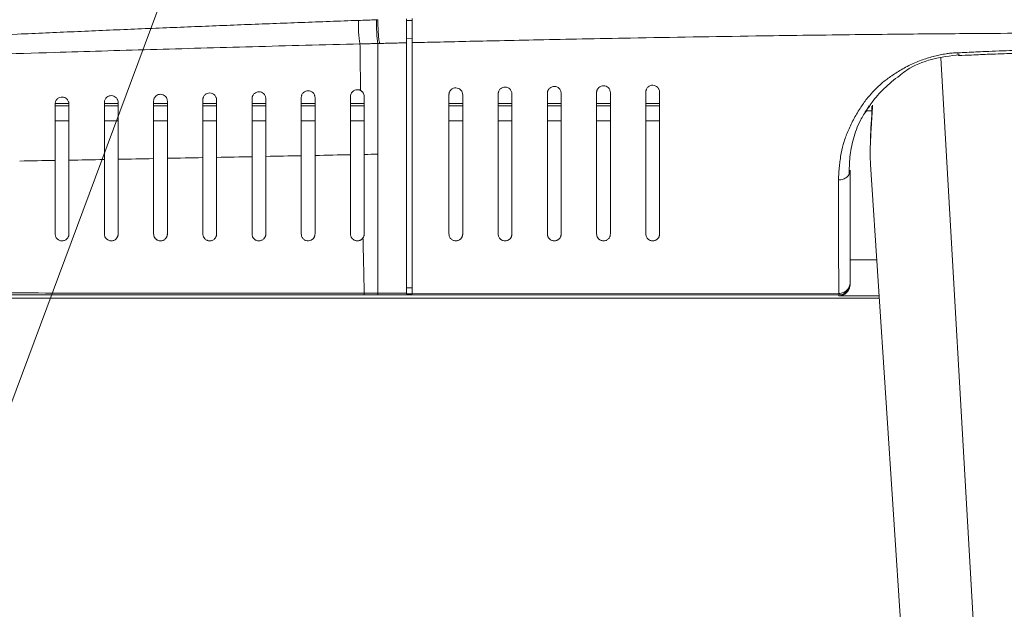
# Model space of a CAD drawing. Header units: millimetres. Extents: x 0 to 863, y 0 to 558.
# Tile 7 of 61: x 132 to 165, y 196 to 216. Entities that reach past the tile are written whole.
import ezdxf

# ---------------------------------------------------------------- set-up
doc = ezdxf.new("R2010")
doc.units = ezdxf.units.MM

msp = doc.modelspace()

# ---------------------------------------------------------------- linework, layer by layer
at = {"color": 7, "linetype": 'Continuous', "lineweight": 0}
msp.add_line((145.565, 239.143), (120.839, 172.9), dxfattribs=at)
at = {"color": 7, "linetype": 'Continuous', "lineweight": 15}
for p, q in [((144.369, 215.797), (144.317, 215.793)), ((145.523, 215.165), (145.33, 215.16)), ((144.369, 214.998), (144.421, 215)), ((133.523, 212.982), (133.984, 212.982)), ((133.523, 212.903), (133.984, 212.903)), ((135.177, 212.982), (135.638, 212.982)), ((135.177, 212.903), (135.638, 212.903)), ((136.83, 212.982), (137.292, 212.982)), ((136.83, 212.903), (137.292, 212.903)), ((138.484, 212.982), (138.946, 212.982)), ((138.484, 212.903), (138.946, 212.903)), ((140.138, 212.982), (140.6, 212.982)), ((140.138, 212.903), (140.6, 212.903)), ((141.792, 212.982), (142.253, 212.982)), ((141.792, 212.903), (142.253, 212.903)), ((143.446, 212.982), (143.907, 212.982)), ((143.446, 212.903), (143.907, 212.903)), ((146.753, 212.982), (147.215, 212.982)), ((146.753, 212.903), (147.215, 212.903)), ((148.407, 212.982), (148.869, 212.982)), ((148.407, 212.903), (148.869, 212.903)), ((150.061, 212.982), (150.523, 212.982)), ((150.061, 212.903), (150.523, 212.903)), ((151.715, 212.982), (152.177, 212.982)), ((151.715, 212.903), (152.177, 212.903)), ((153.369, 212.982), (153.83, 212.982)), ((153.369, 212.903), (153.83, 212.903)), ((160.772, 212.732), (160.963, 212.732)), ((160.802, 212.789), (160.874, 212.909)), ((133.523, 212.405), (133.984, 212.405)), ((135.177, 212.405), (135.638, 212.405)), ((136.83, 212.405), (137.292, 212.405)), ((138.484, 212.405), (138.946, 212.405)), ((140.138, 212.405), (140.6, 212.405)), ((141.792, 212.405), (142.253, 212.405)), ((143.446, 212.405), (143.907, 212.405)), ((146.753, 212.405), (147.215, 212.405)), ((148.407, 212.405), (148.869, 212.405)), ((150.061, 212.405), (150.523, 212.405)), ((151.715, 212.405), (152.177, 212.405)), ((153.369, 212.405), (153.83, 212.405)), ((160.916, 210.937), (162.037, 193.874)), ((160.234, 207.738), (161.126, 207.738)), ((161.211, 206.443), (64.651, 206.443)), ((104.494, 206.547), (143.908, 206.556)), ((144.369, 206.608), (143.908, 206.609)), ((143.908, 206.556), (144.369, 206.556)), ((145.33, 206.608), (144.369, 206.608)), ((144.369, 206.556), (159.85, 206.556)), ((159.85, 206.604), (145.523, 206.608)), ((159.85, 206.556), (159.85, 206.522)), ((159.85, 206.522), (161.206, 206.522))]:
    msp.add_line(p, q, dxfattribs=at)
at = {"color": 8, "linetype": 'Continuous', "lineweight": 15}
msp.add_line((164.465, 193.874), (163.286, 214.517), dxfattribs=at)
at = {"color": 7, "linetype": 'Continuous', "lineweight": 15}
for points, knots in [([(143.711, 215.773), (143.392, 215.762), (142.753, 215.739), (141.796, 215.703), (140.839, 215.667), (139.883, 215.631), (138.928, 215.593), (137.973, 215.555), (137.02, 215.516), (136.067, 215.477), (135.114, 215.436), (134.162, 215.395), (133.211, 215.354), (131.95, 215.298), (129.735, 215.198), (126.694, 215.054), (123.536, 214.898), (120.704, 214.754), (118.073, 214.616), (115.324, 214.468), (112.499, 214.315), (109.674, 214.161), (106.767, 214.004), (104.403, 213.877), (102.506, 213.773), (101.08, 213.701), (100.044, 213.658), (99.376, 213.634), (99.018, 213.623), (98.622, 213.611), (98.335, 213.604), (98.215, 213.601)], [0, 0, 0, 0, 0.020872, 0.041744, 0.062615, 0.083484, 0.104354, 0.125222, 0.146089, 0.166956, 0.187821, 0.208686, 0.22955, 0.250413, 0.291727, 0.375568, 0.451267, 0.500696, 0.56325, 0.625788, 0.683102, 0.750771, 0.813204, 0.875625, 0.906833, 0.937984, 0.969039, 0.974334, 0.981433, 0.992228, 1, 1, 1, 1]), ([(143.764, 214.983), (143.755, 215.031), (143.746, 215.086), (143.731, 215.211), (143.725, 215.279), (143.715, 215.422), (143.712, 215.495), (143.709, 215.639), (143.71, 215.709), (143.711, 215.773)], [0, 0, 0, 0, 0.25, 0.25, 0.5, 0.5, 0.75, 0.75, 1, 1, 1, 1]), ([(144.317, 215.793), (144.313, 215.657), (144.316, 215.507), (144.334, 215.228), (144.35, 215.098), (144.369, 214.998)], [0, 0, 0, 0, 0.5, 0.5, 1, 1, 1, 1]), ([(144.369, 215.797), (144.367, 215.73), (144.367, 215.658), (144.37, 215.51), (144.373, 215.435), (144.383, 215.291), (144.389, 215.223), (144.404, 215.1), (144.412, 215.046), (144.421, 215)], [0, 0, 0, 0, 0.25, 0.25, 0.5, 0.5, 0.75, 0.75, 1, 1, 1, 1]), ([(145.33, 215.021), (145.33, 215.034), (145.33, 215.059), (145.33, 215.1), (145.33, 215.142), (145.33, 215.185), (145.33, 215.228), (145.33, 215.271), (145.33, 215.313), (145.33, 215.355), (145.33, 215.418), (145.33, 215.505), (145.33, 215.615), (145.33, 215.724), (145.33, 215.793), (145.33, 215.827)], [0, 0, 0, 0, 0.061845, 0.122664, 0.182216, 0.240274, 0.296633, 0.351104, 0.403526, 0.453758, 0.501683, 0.628052, 0.754024, 0.878381, 1, 1, 1, 1]), ([(145.523, 215.026), (145.523, 215.039), (145.523, 215.065), (145.523, 215.108), (145.523, 215.152), (145.523, 215.199), (145.523, 215.247), (145.523, 215.298), (145.523, 215.35), (145.523, 215.422), (145.523, 215.513), (145.523, 215.622), (145.523, 215.731), (145.523, 215.8), (145.523, 215.835)], [0, 0, 0, 0, 0.064116, 0.127247, 0.189716, 0.251854, 0.314, 0.376491, 0.439658, 0.503824, 0.629582, 0.752441, 0.875031, 1, 1, 1, 1]), ([(145.523, 215.026), (145.795, 215.032), (146.393, 215.046), (147.371, 215.069), (148.511, 215.094), (149.814, 215.121), (151.279, 215.151), (153.712, 215.197), (156.708, 215.247), (159.648, 215.287), (161.929, 215.312), (164.389, 215.334), (167.598, 215.354), (170.677, 215.362), (173.14, 215.359), (175.078, 215.352), (177.54, 215.34), (180.28, 215.317), (183.263, 215.284), (185.719, 215.25), (187.895, 215.215), (189.733, 215.182), (191.569, 215.147), (193.402, 215.109), (195.234, 215.069), (196.453, 215.041), (197.062, 215.026)], [0, 0, 0, 0, 0.015959, 0.035062, 0.057309, 0.082701, 0.111237, 0.142917, 0.224751, 0.285827, 0.313949, 0.357245, 0.428632, 0.500001, 0.535685, 0.571371, 0.612282, 0.678464, 0.730313, 0.785621, 0.82135, 0.857081, 0.892811, 0.928541, 0.964271, 1, 1, 1, 1]), ([(98.215, 213.601), (98.307, 213.602), (98.491, 213.603), (98.768, 213.607), (99.046, 213.611), (99.327, 213.615), (99.609, 213.62), (99.894, 213.626), (100.18, 213.631), (100.468, 213.637), (100.757, 213.643), (101.173, 213.651), (101.775, 213.664), (102.632, 213.683), (103.463, 213.703), (104.338, 213.725), (105.142, 213.746), (106.422, 213.782), (108.165, 213.836), (110.404, 213.91), (113.858, 214.027), (117.55, 214.158), (121.699, 214.305), (125.359, 214.433), (129.355, 214.566), (132.652, 214.671), (135.097, 214.746), (136.739, 214.794), (138.427, 214.843), (140.163, 214.891), (141.947, 214.938), (143.153, 214.968), (143.764, 214.983)], [0, 0, 0, 0, 0.0059259, 0.0118988, 0.0179184, 0.0239843, 0.0300961, 0.0362535, 0.0424559, 0.0487029, 0.0549944, 0.0613302, 0.0757843, 0.0943349, 0.1173691, 0.1302914, 0.1517827, 0.1702462, 0.2146256, 0.2668031, 0.3182782, 0.4432973, 0.5115485, 0.5930884, 0.6854788, 0.775408, 0.8103569, 0.846299, 0.8832345, 0.9211631, 0.960085, 1, 1, 1, 1]), ([(143.764, 214.983), (143.806, 214.985), (143.907, 214.987), (144.066, 214.991), (144.226, 214.994), (144.327, 214.997), (144.369, 214.998)], [0, 0, 0, 0, 0.2079766, 0.4997208, 0.7911621, 1, 1, 1, 1]), ([(143.764, 214.983), (143.767, 214.766), (143.773, 214.237), (143.78, 213.719), (143.783, 213.42)], [0.0271876, 0.0271876, 0.0271876, 0.0271876, 0.0810129, 0.1589206, 0.1589206, 0.1589206, 0.1589206]), ([(144.369, 214.998), (144.369, 214.321), (144.369, 213.652), (144.369, 212.709), (144.369, 212.406), (144.369, 211.825), (144.369, 211.547), (144.369, 211.281)], [0, 0, 0, 0, 0.5, 0.5, 0.75, 0.75, 1, 1, 1, 1]), ([(144.421, 215), (144.484, 215.001), (144.636, 215.005), (144.876, 215.011), (145.116, 215.016), (145.267, 215.02), (145.33, 215.021)], [0, 0, 0, 0, 0.208504, 0.499607, 0.791749, 1, 1, 1, 1]), ([(145.33, 215.021), (145.33, 214.534), (145.33, 214.05), (145.331, 213.349), (145.331, 213.12), (145.331, 212.673), (145.331, 212.456), (145.331, 211.406), (145.331, 210.308), (145.331, 209.362), (145.331, 208.756), (145.331, 208.464), (145.331, 207.897), (145.331, 207.622), (145.33, 207.096), (145.33, 206.844), (145.33, 206.608)], [0, 0, 0, 0, 0.125, 0.125, 0.1875, 0.1875, 0.25, 0.25, 0.5, 0.625, 0.625, 0.75, 0.75, 0.875, 0.875, 1, 1, 1, 1]), ([(145.523, 206.608), (145.523, 206.64), (145.523, 206.705), (145.523, 206.807), (145.523, 206.912), (145.523, 207.021), (145.523, 207.133), (145.523, 207.249), (145.523, 207.468), (145.523, 207.81), (145.523, 208.31), (145.523, 208.856), (145.523, 209.517), (145.523, 210.166), (145.523, 210.806), (145.523, 211.319), (145.523, 211.85), (145.523, 212.409), (145.523, 213.007), (145.523, 213.535), (145.523, 213.977), (145.523, 214.332), (145.523, 214.684), (145.523, 214.918), (145.523, 215.026)], [0, 0, 0, 0, 0.019254, 0.038638, 0.058157, 0.07781, 0.097599, 0.117528, 0.137597, 0.20792, 0.281386, 0.362807, 0.439996, 0.546134, 0.602869, 0.658021, 0.711645, 0.765007, 0.819405, 0.876359, 0.906115, 0.936681, 0.970636, 1, 1, 1, 1]), ([(178.731, 214.684), (178.595, 214.691), (178.253, 214.708), (177.635, 214.736), (176.839, 214.766), (175.942, 214.793), (175.051, 214.814), (174.125, 214.83), (172.883, 214.844), (171.292, 214.85), (169.429, 214.843), (167.875, 214.822), (166.635, 214.793), (165.703, 214.765), (164.877, 214.733), (164.259, 214.705), (163.953, 214.689), (163.853, 214.684)], [0, 0, 0, 0, 0.027486, 0.069159, 0.125016, 0.18844, 0.249998, 0.304725, 0.374993, 0.500006, 0.625018, 0.750006, 0.812846, 0.874985, 0.938042, 0.979716, 1, 1, 1, 1]), ([(178.7, 214.59), (178.589, 214.596), (178.339, 214.608), (177.922, 214.627), (177.421, 214.647), (176.741, 214.672), (175.929, 214.695), (174.737, 214.723), (173.187, 214.747), (171.252, 214.756), (169.332, 214.746), (167.791, 214.722), (166.619, 214.695), (165.75, 214.669), (164.976, 214.64), (164.372, 214.615), (164.027, 214.597), (163.883, 214.59)], [0, 0, 0, 0, 0.02259, 0.050832, 0.084728, 0.124281, 0.188629, 0.249271, 0.365605, 0.501961, 0.640324, 0.753681, 0.813672, 0.87745, 0.929897, 0.970744, 1, 1, 1, 1]), ([(163.853, 214.684), (163.83, 214.684), (163.781, 214.684), (163.704, 214.68), (163.619, 214.673), (163.536, 214.663), (163.447, 214.65), (163.327, 214.63), (163.095, 214.581), (162.83, 214.509), (162.561, 214.415), (162.352, 214.329), (162.147, 214.228), (161.887, 214.084), (161.598, 213.899), (161.3, 213.672), (161.048, 213.433), (160.808, 213.165), (160.577, 212.844), (160.36, 212.476), (160.167, 212.091), (160.02, 211.7), (159.942, 211.365), (159.897, 211.092), (159.87, 210.869), (159.851, 210.646), (159.846, 210.493), (159.844, 210.416)], [0, 0, 0, 0, 0.007707, 0.016294, 0.025758, 0.036095, 0.044507, 0.056116, 0.077749, 0.126036, 0.152438, 0.180189, 0.209113, 0.238505, 0.295069, 0.344844, 0.39244, 0.444385, 0.505618, 0.578463, 0.655434, 0.729887, 0.808374, 0.856863, 0.898592, 0.948921, 1, 1, 1, 1]), ([(161.921, 213.944), (161.996, 214.002), (162.282, 214.221), (162.948, 214.503), (163.599, 214.583), (163.919, 214.622)], [0, 0, 0, 0, 0.1523, 0.583231, 1, 1, 1, 1]), ([(163.883, 214.591), (163.883, 214.59), (163.881, 214.589), (163.877, 214.592), (163.874, 214.599), (163.869, 214.613), (163.862, 214.638), (163.856, 214.669), (163.853, 214.684)], [0, 0, 0, 0, 0.085304, 0.244577, 0.368443, 0.495639, 0.743856, 1, 1, 1, 1]), ([(161.904, 213.92), (161.711, 213.788), (161.536, 213.642), (161.223, 213.337), (161.085, 213.177), (160.963, 213.014)], [0, 0, 0, 0, 0.5, 0.5, 1, 1, 1, 1]), ([(161.936, 213.955), (161.935, 213.952), (161.929, 213.938), (161.915, 213.928), (161.904, 213.92)], [0, 0, 0, 0, 0.243953, 1, 1, 1, 1]), ([(141.792, 213.182), (141.792, 213.192), (141.793, 213.212), (141.799, 213.238), (141.805, 213.258), (141.81, 213.272), (141.82, 213.293), (141.838, 213.322), (141.877, 213.364), (141.936, 213.401), (142.023, 213.418), (142.111, 213.401), (142.172, 213.361), (142.211, 213.318), (142.234, 213.278), (142.25, 213.232), (142.252, 213.2), (142.253, 213.182)], [0, 0, 0, 0, 0.05143, 0.093721, 0.126869, 0.150874, 0.165732, 0.240031, 0.303328, 0.418294, 0.514799, 0.609648, 0.714719, 0.775556, 0.844714, 0.913377, 1, 1, 1, 1]), ([(143.783, 213.42), (143.775, 213.425), (143.759, 213.432), (143.732, 213.441), (143.705, 213.446), (143.667, 213.448), (143.62, 213.442), (143.567, 213.421), (143.519, 213.388), (143.479, 213.341), (143.451, 213.283), (143.448, 213.238), (143.446, 213.216)], [0, 0, 0, 0, 0.051605, 0.101103, 0.149854, 0.19928, 0.299511, 0.406437, 0.531413, 0.666529, 0.831138, 1, 1, 1, 1]), ([(143.783, 213.42), (143.79, 213.417), (143.804, 213.409), (143.823, 213.395), (143.84, 213.379), (143.857, 213.361), (143.878, 213.331), (143.902, 213.282), (143.905, 213.24), (143.907, 213.216)], [0, 0, 0, 0, 0.077352, 0.159401, 0.246561, 0.339177, 0.437537, 0.680475, 1, 1, 1, 1]), ([(146.753, 213.277), (146.754, 213.286), (146.755, 213.305), (146.759, 213.329), (146.765, 213.349), (146.771, 213.364), (146.781, 213.387), (146.798, 213.416), (146.837, 213.458), (146.897, 213.496), (146.985, 213.513), (147.075, 213.495), (147.135, 213.455), (147.173, 213.412), (147.196, 213.373), (147.212, 213.327), (147.214, 213.295), (147.215, 213.277)], [0, 0, 0, 0, 0.047798, 0.088272, 0.12142, 0.147243, 0.16574, 0.23989, 0.303264, 0.417929, 0.513413, 0.607577, 0.71398, 0.774552, 0.844009, 0.91248, 1, 1, 1, 1]), ([(148.407, 213.303), (148.408, 213.313), (148.408, 213.33), (148.413, 213.355), (148.418, 213.375), (148.424, 213.39), (148.434, 213.413), (148.452, 213.442), (148.491, 213.484), (148.55, 213.522), (148.639, 213.539), (148.729, 213.521), (148.789, 213.481), (148.827, 213.438), (148.85, 213.399), (148.866, 213.353), (148.868, 213.321), (148.869, 213.303)], [0, 0, 0, 0, 0.047072, 0.087171, 0.120296, 0.146445, 0.165619, 0.239703, 0.303026, 0.417651, 0.512878, 0.606789, 0.713575, 0.774151, 0.843752, 0.912164, 1, 1, 1, 1]), ([(150.061, 213.327), (150.062, 213.336), (150.062, 213.354), (150.067, 213.378), (150.072, 213.398), (150.078, 213.414), (150.089, 213.437), (150.107, 213.467), (150.147, 213.509), (150.207, 213.547), (150.297, 213.563), (150.386, 213.543), (150.445, 213.503), (150.482, 213.46), (150.504, 213.422), (150.519, 213.376), (150.522, 213.344), (150.523, 213.327)], [0, 0, 0, 0, 0.047088, 0.08745, 0.121084, 0.147991, 0.168171, 0.243134, 0.306985, 0.421417, 0.516363, 0.60933, 0.71607, 0.775836, 0.84486, 0.912658, 1, 1, 1, 1]), ([(151.715, 213.348), (151.715, 213.357), (151.716, 213.375), (151.72, 213.399), (151.726, 213.419), (151.732, 213.435), (151.742, 213.458), (151.761, 213.488), (151.8, 213.53), (151.86, 213.568), (151.95, 213.584), (152.04, 213.564), (152.099, 213.524), (152.136, 213.481), (152.158, 213.442), (152.173, 213.397), (152.175, 213.365), (152.177, 213.348)], [0, 0, 0, 0, 0.046532, 0.086612, 0.120237, 0.147409, 0.168127, 0.243092, 0.306933, 0.421127, 0.515729, 0.608428, 0.715456, 0.775295, 0.844522, 0.912288, 1, 1, 1, 1]), ([(153.369, 213.366), (153.369, 213.375), (153.37, 213.393), (153.374, 213.417), (153.38, 213.436), (153.386, 213.452), (153.396, 213.476), (153.414, 213.506), (153.454, 213.548), (153.514, 213.586), (153.604, 213.602), (153.694, 213.582), (153.753, 213.542), (153.79, 213.499), (153.811, 213.461), (153.827, 213.415), (153.829, 213.384), (153.83, 213.366)], [0, 0, 0, 0, 0.046007, 0.085811, 0.11941, 0.146805, 0.167998, 0.242993, 0.306791, 0.420706, 0.515107, 0.607354, 0.714649, 0.77474, 0.844196, 0.911906, 1, 1, 1, 1]), ([(133.523, 212.97), (133.523, 212.975), (133.523, 212.993), (133.529, 213.028), (133.544, 213.071), (133.57, 213.113), (133.612, 213.156), (133.674, 213.192), (133.762, 213.205), (133.848, 213.186), (133.906, 213.146), (133.943, 213.104), (133.965, 213.065), (133.981, 213.019), (133.983, 212.987), (133.984, 212.97)], [0, 0, 0, 0, 0.025135, 0.085414, 0.16513, 0.242313, 0.307654, 0.426697, 0.527403, 0.622851, 0.726261, 0.785024, 0.850864, 0.917792, 1, 1, 1, 1]), ([(135.177, 213.017), (135.177, 213.026), (135.178, 213.044), (135.184, 213.079), (135.198, 213.119), (135.224, 213.16), (135.264, 213.202), (135.326, 213.239), (135.413, 213.253), (135.5, 213.235), (135.559, 213.195), (135.596, 213.152), (135.619, 213.113), (135.635, 213.067), (135.637, 213.035), (135.638, 213.017)], [0, 0, 0, 0, 0.042682, 0.085535, 0.164962, 0.241274, 0.305853, 0.42406, 0.523817, 0.6194, 0.723264, 0.782396, 0.849037, 0.916607, 1, 1, 1, 1]), ([(136.83, 213.062), (136.831, 213.067), (136.831, 213.082), (136.835, 213.117), (136.85, 213.16), (136.877, 213.204), (136.918, 213.247), (136.978, 213.284), (137.065, 213.298), (137.152, 213.28), (137.212, 213.241), (137.25, 213.198), (137.273, 213.159), (137.289, 213.112), (137.291, 213.08), (137.292, 213.062)], [0, 0, 0, 0, 0.023825, 0.069465, 0.165524, 0.241244, 0.305631, 0.422842, 0.521586, 0.616856, 0.720731, 0.780457, 0.847848, 0.915732, 1, 1, 1, 1]), ([(136.83, 211.133), (136.83, 211.18), (136.83, 211.274), (136.83, 211.418), (136.83, 211.565), (136.83, 211.716), (136.83, 211.87), (136.83, 212.055), (136.83, 212.274), (136.83, 212.524), (136.83, 212.788), (136.83, 212.967), (136.83, 213.062)], [0, 0, 0, 0, 0.079017, 0.158592, 0.23874, 0.319475, 0.400813, 0.482768, 0.607576, 0.737141, 0.860239, 1, 1, 1, 1]), ([(137.292, 211.142), (137.292, 211.188), (137.292, 211.282), (137.292, 211.426), (137.292, 211.573), (137.292, 211.723), (137.292, 211.877), (137.292, 212.061), (137.292, 212.279), (137.292, 212.528), (137.292, 212.79), (137.292, 212.968), (137.292, 213.062)], [0, 0, 0, 0, 0.079152, 0.158856, 0.239126, 0.319978, 0.401426, 0.483483, 0.608272, 0.73768, 0.860776, 1, 1, 1, 1]), ([(138.484, 213.105), (138.485, 213.115), (138.485, 213.133), (138.49, 213.157), (138.495, 213.176), (138.501, 213.19), (138.505, 213.2), (138.514, 213.219), (138.531, 213.247), (138.571, 213.289), (138.632, 213.326), (138.719, 213.341), (138.806, 213.323), (138.866, 213.283), (138.904, 213.24), (138.926, 213.201), (138.943, 213.155), (138.945, 213.123), (138.946, 213.105)], [0, 0, 0, 0, 0.046884, 0.086118, 0.1177, 0.141628, 0.157901, 0.166517, 0.241771, 0.305874, 0.422299, 0.520254, 0.615263, 0.719433, 0.779343, 0.847218, 0.915211, 1, 1, 1, 1]), ([(138.484, 211.165), (138.484, 211.212), (138.484, 211.306), (138.484, 211.451), (138.484, 211.599), (138.484, 211.751), (138.484, 211.905), (138.484, 212.091), (138.484, 212.311), (138.484, 212.563), (138.484, 212.829), (138.484, 213.009), (138.484, 213.105)], [0, 0, 0, 0, 0.079031, 0.158614, 0.238764, 0.319495, 0.400822, 0.48276, 0.607642, 0.737136, 0.860498, 1, 1, 1, 1]), ([(138.946, 211.174), (138.946, 211.22), (138.946, 211.314), (138.946, 211.459), (138.946, 211.607), (138.946, 211.758), (138.946, 211.912), (138.946, 212.097), (138.946, 212.316), (138.946, 212.567), (138.946, 212.831), (138.946, 213.01), (138.946, 213.105)], [0, 0, 0, 0, 0.079165, 0.158879, 0.239155, 0.320008, 0.401453, 0.483502, 0.608358, 0.737694, 0.861034, 1, 1, 1, 1]), ([(140.138, 213.144), (140.138, 213.154), (140.139, 213.171), (140.143, 213.195), (140.149, 213.214), (140.154, 213.229), (140.158, 213.239), (140.167, 213.258), (140.185, 213.286), (140.225, 213.328), (140.285, 213.365), (140.372, 213.381), (140.46, 213.363), (140.52, 213.323), (140.558, 213.28), (140.58, 213.241), (140.596, 213.195), (140.598, 213.162), (140.6, 213.144)], [0, 0, 0, 0, 0.045172, 0.083409, 0.114707, 0.139065, 0.156484, 0.166961, 0.24187, 0.305762, 0.42158, 0.518878, 0.613716, 0.718309, 0.778348, 0.846549, 0.914645, 1, 1, 1, 1]), ([(140.138, 211.197), (140.138, 211.244), (140.138, 211.339), (140.138, 211.484), (140.138, 211.633), (140.138, 211.785), (140.138, 211.94), (140.138, 212.127), (140.138, 212.348), (140.138, 212.601), (140.138, 212.868), (140.138, 213.049), (140.138, 213.144)], [0, 0, 0, 0, 0.079043, 0.158636, 0.238796, 0.319536, 0.400869, 0.48281, 0.607766, 0.737175, 0.860808, 1, 1, 1, 1]), ([(140.6, 211.206), (140.6, 211.253), (140.6, 211.347), (140.6, 211.492), (140.6, 211.64), (140.6, 211.792), (140.6, 211.947), (140.6, 212.133), (140.6, 212.353), (140.6, 212.604), (140.6, 212.87), (140.6, 213.049), (140.6, 213.144)], [0, 0, 0, 0, 0.079169, 0.158886, 0.239167, 0.320025, 0.401474, 0.483528, 0.608457, 0.737715, 0.861323, 1, 1, 1, 1]), ([(141.792, 211.229), (141.792, 211.277), (141.792, 211.372), (141.792, 211.518), (141.792, 211.667), (141.792, 211.82), (141.792, 211.977), (141.792, 212.163), (141.792, 212.385), (141.792, 212.638), (141.792, 212.905), (141.792, 213.086), (141.792, 213.182)], [0, 0, 0, 0, 0.079242, 0.159047, 0.23943, 0.320403, 0.40198, 0.484175, 0.609062, 0.738191, 0.861498, 1, 1, 1, 1]), ([(142.253, 211.239), (142.253, 211.286), (142.253, 211.381), (142.253, 211.527), (142.253, 211.677), (142.253, 211.829), (142.253, 211.986), (142.253, 212.172), (142.253, 212.393), (142.253, 212.644), (142.253, 212.908), (142.253, 213.087), (142.253, 213.182)], [0, 0, 0, 0, 0.079588, 0.159743, 0.240479, 0.321809, 0.403747, 0.486306, 0.610976, 0.739778, 0.862543, 1, 1, 1, 1]), ([(143.446, 211.263), (143.446, 211.31), (143.446, 211.405), (143.446, 211.551), (143.446, 211.701), (143.446, 211.854), (143.446, 212.01), (143.446, 212.197), (143.446, 212.419), (143.446, 212.673), (143.446, 212.939), (143.446, 213.12), (143.446, 213.216)], [0, 0, 0, 0, 0.079226, 0.159026, 0.239412, 0.320398, 0.401998, 0.484223, 0.609192, 0.738228, 0.861857, 1, 1, 1, 1]), ([(143.907, 211.272), (143.907, 211.319), (143.907, 211.414), (143.907, 211.56), (143.907, 211.71), (143.907, 211.863), (143.907, 212.019), (143.907, 212.206), (143.907, 212.426), (143.907, 212.678), (143.907, 212.942), (143.907, 213.121), (143.907, 213.216)], [0, 0, 0, 0, 0.07953, 0.159638, 0.240339, 0.321644, 0.403566, 0.486119, 0.610889, 0.739626, 0.862796, 1, 1, 1, 1]), ([(146.753, 208.601), (146.753, 208.657), (146.753, 208.769), (146.753, 208.939), (146.753, 209.108), (146.753, 209.277), (146.753, 209.446), (146.753, 209.735), (146.753, 210.15), (146.753, 210.624), (146.753, 211.013), (146.753, 211.314), (146.753, 211.622), (146.753, 211.935), (146.753, 212.254), (146.753, 212.58), (146.753, 212.921), (146.753, 213.157), (146.753, 213.277)], [0, 0, 0, 0, 0.0458187, 0.0907695, 0.1348559, 0.1780818, 0.2204515, 0.2619693, 0.3915657, 0.5150415, 0.5774928, 0.6386262, 0.699346, 0.7604456, 0.8184226, 0.8776565, 0.938174, 1, 1, 1, 1]), ([(147.215, 208.601), (147.215, 208.657), (147.215, 208.769), (147.215, 208.94), (147.215, 209.111), (147.215, 209.282), (147.215, 209.453), (147.215, 209.743), (147.215, 210.151), (147.215, 210.705), (147.215, 211.284), (147.215, 211.801), (147.215, 212.232), (147.215, 212.568), (147.215, 212.916), (147.215, 213.156), (147.215, 213.277)], [0, 0, 0, 0, 0.04583, 0.09095, 0.135366, 0.179081, 0.222099, 0.264424, 0.392447, 0.512553, 0.633851, 0.754264, 0.814508, 0.875526, 0.937348, 1, 1, 1, 1]), ([(148.407, 208.601), (148.407, 208.658), (148.407, 208.771), (148.407, 208.942), (148.407, 209.113), (148.407, 209.283), (148.407, 209.453), (148.407, 209.744), (148.407, 210.162), (148.407, 210.639), (148.407, 211.03), (148.407, 211.332), (148.407, 211.642), (148.407, 211.956), (148.407, 212.277), (148.407, 212.605), (148.407, 212.947), (148.407, 213.183), (148.407, 213.303)], [0, 0, 0, 0, 0.0459515, 0.0910257, 0.1352263, 0.1785571, 0.2210221, 0.2626256, 0.3923387, 0.5158659, 0.5782788, 0.6393701, 0.7000294, 0.7610304, 0.8189766, 0.878103, 0.938436, 1, 1, 1, 1]), ([(148.869, 208.601), (148.869, 208.665), (148.869, 208.791), (148.869, 208.984), (148.869, 209.177), (148.869, 209.369), (148.869, 209.562), (148.869, 209.755), (148.869, 209.949), (148.869, 210.142), (148.869, 210.335), (148.869, 210.529), (148.869, 210.847), (148.869, 211.304), (148.869, 211.823), (148.869, 212.256), (148.869, 212.593), (148.869, 212.941), (148.869, 213.182), (148.869, 213.303)], [0, 0, 0, 0, 0.0515025, 0.1020236, 0.1515684, 0.2001423, 0.247751, 0.2944006, 0.3400976, 0.3848489, 0.4286618, 0.4715442, 0.5135043, 0.6348737, 0.7551931, 0.8152763, 0.8760868, 0.9376524, 1, 1, 1, 1]), ([(150.061, 208.601), (150.061, 208.658), (150.061, 208.772), (150.061, 208.945), (150.061, 209.117), (150.061, 209.289), (150.061, 209.46), (150.061, 209.753), (150.061, 210.174), (150.061, 210.653), (150.061, 211.046), (150.061, 211.349), (150.061, 211.66), (150.061, 211.976), (150.061, 212.297), (150.061, 212.627), (150.061, 212.97), (150.061, 213.207), (150.061, 213.327)], [0, 0, 0, 0, 0.046083, 0.091279, 0.135593, 0.179028, 0.221588, 0.263277, 0.393103, 0.516685, 0.579059, 0.64011, 0.700709, 0.761612, 0.819527, 0.878546, 0.938696, 1, 1, 1, 1]), ([(150.523, 208.601), (150.523, 208.665), (150.523, 208.793), (150.523, 208.987), (150.523, 209.181), (150.523, 209.375), (150.523, 209.57), (150.523, 209.764), (150.523, 209.959), (150.523, 210.153), (150.523, 210.348), (150.523, 210.543), (150.523, 210.862), (150.523, 211.322), (150.523, 211.843), (150.523, 212.278), (150.523, 212.615), (150.523, 212.964), (150.523, 213.205), (150.523, 213.327)], [0, 0, 0, 0, 0.051629, 0.102268, 0.151923, 0.200599, 0.248302, 0.295037, 0.34081, 0.385629, 0.429501, 0.472432, 0.514432, 0.635871, 0.756101, 0.81603, 0.876638, 0.937953, 1, 1, 1, 1]), ([(151.715, 208.601), (151.715, 208.659), (151.715, 208.773), (151.715, 208.947), (151.715, 209.121), (151.715, 209.294), (151.715, 209.466), (151.715, 209.761), (151.715, 210.184), (151.715, 210.665), (151.715, 211.061), (151.715, 211.365), (151.715, 211.677), (151.715, 211.993), (151.715, 212.316), (151.715, 212.646), (151.715, 212.99), (151.715, 213.228), (151.715, 213.348)], [0, 0, 0, 0, 0.046211, 0.091528, 0.135953, 0.179491, 0.222145, 0.26392, 0.393854, 0.517494, 0.57983, 0.640841, 0.701381, 0.762187, 0.82007, 0.878984, 0.938952, 1, 1, 1, 1]), ([(152.177, 208.601), (152.177, 208.666), (152.177, 208.794), (152.177, 208.99), (152.177, 209.185), (152.177, 209.381), (152.177, 209.576), (152.177, 209.772), (152.177, 209.968), (152.177, 210.164), (152.177, 210.36), (152.177, 210.556), (152.177, 210.877), (152.177, 211.338), (152.177, 211.862), (152.177, 212.298), (152.177, 212.636), (152.177, 212.985), (152.177, 213.226), (152.177, 213.348)], [0, 0, 0, 0, 0.051751, 0.102505, 0.152268, 0.201043, 0.248837, 0.295655, 0.341504, 0.386389, 0.430319, 0.4733, 0.51534, 0.636845, 0.756988, 0.816769, 0.87718, 0.938248, 1, 1, 1, 1]), ([(153.369, 208.601), (153.369, 208.659), (153.369, 208.775), (153.369, 208.95), (153.369, 209.124), (153.369, 209.299), (153.369, 209.472), (153.369, 209.769), (153.369, 210.194), (153.369, 210.709), (153.369, 211.173), (153.369, 211.518), (153.369, 211.799), (153.369, 212.046), (153.369, 212.333), (153.369, 212.664), (153.369, 213.008), (153.369, 213.246), (153.369, 213.366)], [0, 0, 0, 0, 0.046337, 0.0917714, 0.1363065, 0.1799457, 0.2226928, 0.2645518, 0.3945907, 0.5182908, 0.6013944, 0.6821732, 0.7222901, 0.7627525, 0.8206043, 0.8794131, 0.9392037, 1, 1, 1, 1]), ([(153.83, 208.601), (153.83, 208.666), (153.83, 208.796), (153.83, 208.992), (153.83, 209.189), (153.83, 209.386), (153.83, 209.583), (153.83, 209.779), (153.83, 209.976), (153.83, 210.173), (153.83, 210.37), (153.83, 210.567), (153.83, 210.89), (153.83, 211.353), (153.83, 211.878), (153.83, 212.316), (153.83, 212.654), (153.83, 213.003), (153.83, 213.245), (153.83, 213.366)], [0, 0, 0, 0, 0.051869, 0.102734, 0.1526, 0.201472, 0.249354, 0.296254, 0.342176, 0.387127, 0.431114, 0.474144, 0.516225, 0.63779, 0.757849, 0.817488, 0.877709, 0.938538, 1, 1, 1, 1]), ([(133.523, 211.071), (133.523, 211.118), (133.523, 211.21), (133.523, 211.353), (133.523, 211.498), (133.523, 211.647), (133.523, 211.799), (133.523, 211.98), (133.523, 212.196), (133.523, 212.441), (133.523, 212.701), (133.523, 212.876), (133.523, 212.97)], [0, 0, 0, 0, 0.0789895, 0.1585607, 0.238729, 0.3195093, 0.4009161, 0.4829637, 0.6076262, 0.737285, 0.8598942, 1, 1, 1, 1]), ([(133.984, 211.08), (133.984, 211.126), (133.984, 211.218), (133.984, 211.36), (133.984, 211.505), (133.984, 211.653), (133.984, 211.805), (133.984, 211.985), (133.984, 212.2), (133.984, 212.444), (133.984, 212.702), (133.984, 212.877), (133.984, 212.97)], [0, 0, 0, 0, 0.079101, 0.158774, 0.239035, 0.319898, 0.401377, 0.483488, 0.608162, 0.737683, 0.860378, 1, 1, 1, 1]), ([(135.177, 211.102), (135.177, 211.148), (135.177, 211.242), (135.177, 211.385), (135.177, 211.532), (135.177, 211.682), (135.177, 211.835), (135.177, 212.018), (135.177, 212.235), (135.177, 212.484), (135.177, 212.745), (135.177, 212.923), (135.177, 213.017)], [0, 0, 0, 0, 0.079003, 0.158574, 0.238727, 0.319479, 0.400844, 0.482835, 0.60757, 0.737191, 0.860036, 1, 1, 1, 1]), ([(135.638, 211.111), (135.638, 211.157), (135.638, 211.25), (135.638, 211.393), (135.638, 211.539), (135.638, 211.688), (135.638, 211.841), (135.638, 212.023), (135.638, 212.24), (135.638, 212.487), (135.638, 212.747), (135.638, 212.924), (135.638, 213.017)], [0, 0, 0, 0, 0.07913, 0.158819, 0.239085, 0.31994, 0.401399, 0.483478, 0.608205, 0.737676, 0.860555, 1, 1, 1, 1]), ([(160.205, 210.596), (160.205, 210.789), (160.205, 211.171), (160.331, 211.786), (160.51, 212.331), (160.724, 212.667), (160.802, 212.789)], [0, 0, 0, 0, 0.289899, 0.571344, 0.844269, 1, 1, 1, 1]), ([(160.717, 212.648), (160.721, 212.653), (160.753, 212.7), (160.818, 212.804), (160.876, 212.896)], [0, 0, 0, 0, 0.109354, 1, 1, 1, 1]), ([(160.846, 212.831), (160.85, 212.837), (160.858, 212.85), (160.872, 212.873), (160.886, 212.898), (160.902, 212.925), (160.92, 212.953), (160.94, 212.983), (160.956, 213.004), (160.963, 213.014)], [0, 0, 0, 0, 0.15578, 0.306581, 0.452775, 0.594768, 0.732992, 0.867907, 1, 1, 1, 1]), ([(160.966, 212.895), (160.965, 212.838), (160.958, 212.416), (160.908, 211.97), (160.918, 211.64), (160.919, 211.621)], [0, 0, 0, 0, 0.13033, 0.948753, 1, 1, 1, 1]), ([(160.92, 210.937), (160.913, 211.056), (160.903, 211.254), (160.908, 211.491), (160.913, 211.602), (160.914, 211.624)], [0, 0, 0, 0, 0.549042, 0.911043, 1, 1, 1, 1]), ([(133.523, 208.601), (133.523, 208.659), (133.523, 208.772), (133.523, 208.946), (133.523, 209.118), (133.523, 209.291), (133.523, 209.463), (133.523, 209.634), (133.523, 209.83), (133.523, 210.053), (133.523, 210.303), (133.523, 210.556), (133.523, 210.811), (133.523, 210.985), (133.523, 211.071)], [0, 0, 0, 0, 0.079967, 0.158268, 0.234913, 0.309913, 0.383279, 0.455022, 0.525157, 0.624249, 0.721231, 0.81615, 0.909055, 1, 1, 1, 1]), ([(133.984, 208.601), (133.984, 208.659), (133.984, 208.773), (133.984, 208.946), (133.984, 209.118), (133.984, 209.291), (133.984, 209.463), (133.984, 209.635), (133.984, 209.832), (133.984, 210.055), (133.984, 210.308), (133.984, 210.562), (133.984, 210.818), (133.984, 210.993), (133.984, 211.08)], [0, 0, 0, 0, 0.079762, 0.157876, 0.23435, 0.309197, 0.382426, 0.45405, 0.524082, 0.623486, 0.720732, 0.815865, 0.908937, 1, 1, 1, 1]), ([(135.177, 208.601), (135.177, 208.659), (135.177, 208.775), (135.177, 208.95), (135.177, 209.124), (135.177, 209.299), (135.177, 209.473), (135.177, 209.646), (135.177, 209.844), (135.177, 210.069), (135.177, 210.323), (135.177, 210.58), (135.177, 210.838), (135.177, 211.014), (135.177, 211.102)], [0, 0, 0, 0, 0.080154, 0.158588, 0.235312, 0.310335, 0.383668, 0.455324, 0.525315, 0.624424, 0.721398, 0.816286, 0.909135, 1, 1, 1, 1]), ([(135.638, 208.601), (135.638, 208.659), (135.638, 208.775), (135.638, 208.95), (135.638, 209.125), (135.638, 209.299), (135.638, 209.473), (135.638, 209.647), (135.638, 209.846), (135.638, 210.072), (135.638, 210.327), (135.638, 210.585), (135.638, 210.845), (135.638, 211.023), (135.638, 211.111)], [0, 0, 0, 0, 0.0799362, 0.15817, 0.2347108, 0.3095689, 0.382755, 0.4542809, 0.524159, 0.6235929, 0.7208456, 0.8159639, 0.9089976, 1, 1, 1, 1]), ([(136.83, 208.601), (136.83, 208.652), (136.83, 208.752), (136.83, 208.903), (136.83, 209.052), (136.83, 209.254), (136.83, 209.51), (136.83, 209.828), (136.83, 210.149), (136.83, 210.438), (136.83, 210.693), (136.83, 210.91), (136.83, 211.059), (136.83, 211.133)], [0, 0, 0, 0, 0.068973, 0.136228, 0.20177, 0.265604, 0.396547, 0.523996, 0.64964, 0.770353, 0.847879, 0.924418, 1, 1, 1, 1]), ([(137.292, 208.601), (137.292, 208.652), (137.292, 208.753), (137.292, 208.905), (137.292, 209.055), (137.292, 209.258), (137.292, 209.515), (137.292, 209.811), (137.292, 210.089), (137.292, 210.348), (137.292, 210.609), (137.292, 210.872), (137.292, 211.053), (137.292, 211.142)], [0, 0, 0, 0, 0.06915, 0.136636, 0.202463, 0.266638, 0.397376, 0.524239, 0.623691, 0.720944, 0.816047, 0.909048, 1, 1, 1, 1]), ([(138.484, 208.601), (138.484, 208.652), (138.484, 208.753), (138.484, 208.906), (138.484, 209.058), (138.484, 209.261), (138.484, 209.521), (138.484, 209.842), (138.484, 210.167), (138.484, 210.46), (138.484, 210.718), (138.484, 210.938), (138.484, 211.09), (138.484, 211.165)], [0, 0, 0, 0, 0.069073, 0.136375, 0.201912, 0.265689, 0.396682, 0.524062, 0.649697, 0.770366, 0.847896, 0.92443, 1, 1, 1, 1]), ([(138.946, 208.601), (138.946, 208.653), (138.946, 208.754), (138.946, 208.908), (138.946, 209.061), (138.946, 209.265), (138.946, 209.525), (138.946, 209.825), (138.946, 210.106), (138.946, 210.368), (138.946, 210.633), (138.946, 210.9), (138.946, 211.083), (138.946, 211.174)], [0, 0, 0, 0, 0.0692472, 0.136778, 0.2025976, 0.2667121, 0.397502, 0.5243041, 0.6237645, 0.7210168, 0.8161068, 0.9090837, 1, 1, 1, 1]), ([(140.138, 208.601), (140.138, 208.653), (140.138, 208.755), (140.138, 208.91), (140.138, 209.063), (140.138, 209.269), (140.138, 209.531), (140.138, 209.856), (140.138, 210.185), (140.138, 210.482), (140.138, 210.744), (140.138, 210.967), (140.138, 211.121), (140.138, 211.197)], [0, 0, 0, 0, 0.069169, 0.136515, 0.202043, 0.265759, 0.396796, 0.524106, 0.649732, 0.770363, 0.847898, 0.924434, 1, 1, 1, 1]), ([(140.6, 208.601), (140.6, 208.653), (140.6, 208.756), (140.6, 208.912), (140.6, 209.066), (140.6, 209.273), (140.6, 209.536), (140.6, 209.839), (140.6, 210.124), (140.6, 210.39), (140.6, 210.658), (140.6, 210.928), (140.6, 211.114), (140.6, 211.206)], [0, 0, 0, 0, 0.069341, 0.136913, 0.202721, 0.266771, 0.397606, 0.524347, 0.623811, 0.721061, 0.816143, 0.909105, 1, 1, 1, 1]), ([(141.792, 208.601), (141.792, 208.654), (141.792, 208.757), (141.792, 208.914), (141.792, 209.068), (141.792, 209.277), (141.792, 209.542), (141.792, 209.871), (141.792, 210.204), (141.792, 210.505), (141.792, 210.77), (141.792, 210.997), (141.792, 211.152), (141.792, 211.229)], [0, 0, 0, 0, 0.069262, 0.136649, 0.202164, 0.265814, 0.396889, 0.524129, 0.649744, 0.770342, 0.847885, 0.924428, 1, 1, 1, 1]), ([(142.253, 208.601), (142.253, 208.654), (142.253, 208.758), (142.253, 208.916), (142.253, 209.072), (142.253, 209.281), (142.253, 209.547), (142.253, 209.854), (142.253, 210.142), (142.253, 210.411), (142.253, 210.683), (142.253, 210.957), (142.253, 211.146), (142.253, 211.239)], [0, 0, 0, 0, 0.069433, 0.137042, 0.202833, 0.266812, 0.397689, 0.524367, 0.623828, 0.721076, 0.816154, 0.909112, 1, 1, 1, 1]), ([(143.446, 208.601), (143.446, 208.654), (143.446, 208.759), (143.446, 208.918), (143.446, 209.074), (143.446, 209.285), (143.446, 209.553), (143.446, 209.886), (143.446, 210.223), (143.446, 210.528), (143.446, 210.796), (143.446, 211.026), (143.446, 211.184), (143.446, 211.263)], [0, 0, 0, 0, 0.069371, 0.136787, 0.202255, 0.265779, 0.396868, 0.524031, 0.649634, 0.77023, 0.84781, 0.92439, 1, 1, 1, 1]), ([(143.907, 208.601), (143.907, 208.655), (143.907, 208.76), (143.907, 208.92), (143.907, 209.077), (143.907, 209.289), (143.907, 209.558), (143.907, 209.869), (143.907, 210.161), (143.907, 210.433), (143.907, 210.709), (143.907, 210.987), (143.907, 211.178), (143.907, 211.272)], [0, 0, 0, 0, 0.069522, 0.137166, 0.202935, 0.266834, 0.39775, 0.524371, 0.623824, 0.721067, 0.816146, 0.909106, 1, 1, 1, 1]), ([(144.369, 211.281), (144.369, 210.287), (144.369, 209.46), (144.369, 208.508), (144.369, 208.321), (144.369, 207.954), (144.369, 207.774), (144.369, 207.248), (144.369, 206.914), (144.369, 206.608)], [0, 0, 0, 0, 0.5, 0.5, 0.625, 0.625, 0.75, 0.75, 1, 1, 1, 1]), ([(160.234, 210.749), (160.233, 210.726), (160.23, 210.682), (160.213, 210.641), (160.204, 210.622)], [0, 0, 0, 0, 0.531128, 1, 1, 1, 1]), ([(160.234, 206.971), (160.234, 207.207), (160.234, 207.468), (160.234, 208.03), (160.234, 208.329), (160.234, 208.961), (160.234, 209.293), (160.234, 209.99), (160.234, 210.357), (160.234, 210.749)], [0, 0, 0, 0, 0.25, 0.25, 0.5, 0.5, 0.75, 0.75, 1, 1, 1, 1]), ([(159.844, 210.416), (159.844, 210.358), (159.844, 210.234), (159.844, 210.042), (159.845, 209.814), (159.846, 209.563), (159.848, 209.238), (159.848, 208.808), (159.848, 208.301), (159.848, 207.811), (159.848, 207.377), (159.849, 207.029), (159.849, 206.772), (159.85, 206.648), (159.85, 206.604)], [0, 0, 0, 0, 0.0367177, 0.0784545, 0.1252069, 0.1877743, 0.250307, 0.3528691, 0.500057, 0.6360381, 0.7498464, 0.8709553, 0.9543509, 1, 1, 1, 1]), ([(133.984, 208.601), (133.984, 208.592), (133.983, 208.575), (133.979, 208.552), (133.974, 208.533), (133.969, 208.518), (133.955, 208.484), (133.929, 208.446), (133.881, 208.407), (133.841, 208.386), (133.797, 208.373), (133.748, 208.369), (133.699, 208.375), (133.657, 208.39), (133.619, 208.412), (133.574, 208.451), (133.545, 208.497), (133.526, 208.552), (133.524, 208.583), (133.523, 208.601)], [0, 0, 0, 0, 0.0488296, 0.0907362, 0.1257198, 0.1537805, 0.1749191, 0.3141481, 0.3747626, 0.4249101, 0.47198, 0.5131906, 0.5530551, 0.5981077, 0.6456513, 0.7026359, 0.8345487, 0.9025153, 1, 1, 1, 1]), ([(135.638, 208.601), (135.638, 208.592), (135.637, 208.575), (135.633, 208.553), (135.628, 208.534), (135.623, 208.519), (135.609, 208.485), (135.584, 208.447), (135.537, 208.408), (135.498, 208.387), (135.454, 208.373), (135.404, 208.369), (135.355, 208.375), (135.312, 208.39), (135.274, 208.411), (135.228, 208.45), (135.199, 208.497), (135.18, 208.552), (135.178, 208.583), (135.177, 208.601)], [0, 0, 0, 0, 0.048355, 0.089935, 0.12474, 0.152771, 0.174027, 0.312477, 0.372759, 0.422543, 0.469583, 0.510308, 0.550295, 0.595554, 0.64323, 0.700603, 0.833322, 0.901635, 1, 1, 1, 1]), ([(137.292, 208.601), (137.292, 208.592), (137.291, 208.576), (137.287, 208.553), (137.282, 208.534), (137.277, 208.519), (137.263, 208.486), (137.238, 208.447), (137.191, 208.408), (137.152, 208.387), (137.108, 208.373), (137.06, 208.369), (137.011, 208.374), (136.968, 208.388), (136.929, 208.41), (136.883, 208.449), (136.853, 208.496), (136.834, 208.551), (136.832, 208.583), (136.83, 208.601)], [0, 0, 0, 0, 0.0481975, 0.0897326, 0.124605, 0.1528152, 0.174364, 0.3129927, 0.3734296, 0.4232979, 0.468851, 0.5085112, 0.5470001, 0.5907451, 0.6387668, 0.6970439, 0.831211, 0.9002271, 1, 1, 1, 1]), ([(138.946, 208.601), (138.946, 208.592), (138.945, 208.576), (138.941, 208.553), (138.936, 208.534), (138.931, 208.519), (138.917, 208.486), (138.892, 208.447), (138.845, 208.409), (138.806, 208.387), (138.762, 208.374), (138.714, 208.369), (138.665, 208.374), (138.621, 208.389), (138.583, 208.41), (138.536, 208.449), (138.507, 208.496), (138.488, 208.551), (138.486, 208.583), (138.484, 208.601)], [0, 0, 0, 0, 0.047986, 0.089426, 0.124319, 0.152665, 0.174467, 0.312936, 0.373251, 0.422896, 0.468335, 0.507694, 0.54603, 0.589855, 0.637835, 0.69622, 0.830633, 0.899739, 1, 1, 1, 1]), ([(140.6, 208.601), (140.599, 208.592), (140.599, 208.576), (140.595, 208.553), (140.59, 208.535), (140.585, 208.519), (140.571, 208.486), (140.546, 208.448), (140.499, 208.409), (140.461, 208.388), (140.417, 208.374), (140.368, 208.369), (140.319, 208.374), (140.275, 208.389), (140.237, 208.41), (140.19, 208.45), (140.161, 208.496), (140.141, 208.551), (140.139, 208.582), (140.138, 208.601)], [0, 0, 0, 0, 0.047775, 0.089116, 0.124024, 0.152498, 0.174541, 0.312834, 0.372974, 0.422444, 0.467774, 0.506778, 0.545053, 0.588874, 0.636907, 0.695363, 0.830045, 0.899239, 1, 1, 1, 1]), ([(142.253, 208.601), (142.253, 208.591), (142.252, 208.572), (142.247, 208.546), (142.241, 208.526), (142.227, 208.491), (142.204, 208.452), (142.16, 208.414), (142.115, 208.387), (142.053, 208.368), (141.981, 208.372), (141.934, 208.386), (141.893, 208.408), (141.86, 208.436), (141.832, 208.469), (141.811, 208.506), (141.795, 208.551), (141.793, 208.582), (141.792, 208.601)], [0, 0, 0, 0, 0.056826, 0.104011, 0.141555, 0.169459, 0.30422, 0.362916, 0.411348, 0.495219, 0.535752, 0.581645, 0.630261, 0.689864, 0.751984, 0.827146, 0.897349, 1, 1, 1, 1]), ([(143.865, 208.468), (143.86, 208.461), (143.85, 208.448), (143.832, 208.43), (143.813, 208.414), (143.793, 208.401), (143.772, 208.39), (143.746, 208.38), (143.715, 208.372), (143.674, 208.369), (143.634, 208.373), (143.585, 208.387), (143.531, 208.417), (143.495, 208.456), (143.471, 208.493), (143.458, 208.524), (143.448, 208.561), (143.447, 208.586), (143.446, 208.601)], [0, 0, 0, 0, 0.0539491, 0.102995, 0.1472541, 0.186885, 0.2221086, 0.2532401, 0.299711, 0.3416771, 0.3835253, 0.4296761, 0.5271505, 0.6606523, 0.7314112, 0.8144362, 0.8898477, 1, 1, 1, 1]), ([(143.907, 208.601), (143.907, 208.591), (143.906, 208.572), (143.902, 208.549), (143.895, 208.524), (143.884, 208.498), (143.871, 208.477), (143.865, 208.468)], [0, 0, 0, 0, 0.22817, 0.401138, 0.518896, 0.7796, 1, 1, 1, 1]), ([(143.865, 208.468), (143.866, 208.433), (143.876, 207.962), (143.89, 207.319), (143.904, 206.772), (143.908, 206.609)], [0.7090256, 0.7090256, 0.7090256, 0.7090256, 0.7234403, 0.9078134, 0.9921574, 0.9921574, 0.9921574, 0.9921574]), ([(147.215, 208.601), (147.215, 208.591), (147.214, 208.572), (147.209, 208.547), (147.203, 208.527), (147.189, 208.492), (147.166, 208.453), (147.123, 208.415), (147.087, 208.393), (147.048, 208.378), (147, 208.369), (146.947, 208.371), (146.899, 208.385), (146.858, 208.406), (146.823, 208.434), (146.794, 208.468), (146.773, 208.505), (146.757, 208.55), (146.755, 208.582), (146.753, 208.601)], [0, 0, 0, 0, 0.0562782, 0.1032056, 0.1407821, 0.1690089, 0.3028635, 0.3608349, 0.4088166, 0.4536348, 0.4910703, 0.5306955, 0.5753998, 0.6242878, 0.6847893, 0.7476327, 0.8239614, 0.8950357, 1, 1, 1, 1]), ([(148.869, 208.601), (148.869, 208.591), (148.868, 208.572), (148.863, 208.547), (148.857, 208.527), (148.843, 208.492), (148.82, 208.454), (148.777, 208.415), (148.742, 208.394), (148.702, 208.378), (148.654, 208.369), (148.601, 208.371), (148.553, 208.385), (148.511, 208.406), (148.477, 208.434), (148.448, 208.468), (148.427, 208.505), (148.411, 208.55), (148.409, 208.582), (148.407, 208.601)], [0, 0, 0, 0, 0.0561594, 0.1030444, 0.1406548, 0.1689918, 0.3027172, 0.3606004, 0.4084769, 0.4532382, 0.4904988, 0.530006, 0.5746806, 0.6235434, 0.6841223, 0.7470435, 0.8235067, 0.8947268, 1, 1, 1, 1]), ([(150.523, 208.601), (150.522, 208.591), (150.522, 208.572), (150.517, 208.547), (150.511, 208.527), (150.497, 208.492), (150.474, 208.454), (150.432, 208.416), (150.396, 208.394), (150.357, 208.378), (150.309, 208.369), (150.256, 208.371), (150.207, 208.385), (150.166, 208.406), (150.131, 208.434), (150.102, 208.468), (150.081, 208.505), (150.065, 208.55), (150.063, 208.582), (150.061, 208.601)], [0, 0, 0, 0, 0.0559924, 0.1027906, 0.1403946, 0.1688057, 0.3023004, 0.360054, 0.4078182, 0.452491, 0.4895539, 0.5289399, 0.5734987, 0.6223806, 0.683125, 0.7461825, 0.8228711, 0.8943066, 1, 1, 1, 1]), ([(152.177, 208.601), (152.176, 208.59), (152.175, 208.571), (152.17, 208.544), (152.163, 208.523), (152.153, 208.498), (152.136, 208.468), (152.108, 208.435), (152.074, 208.407), (152.034, 208.386), (151.987, 208.372), (151.935, 208.369), (151.886, 208.377), (151.845, 208.392), (151.808, 208.414), (151.765, 208.453), (151.737, 208.498), (151.718, 208.552), (151.716, 208.583), (151.715, 208.601)], [0, 0, 0, 0, 0.059024, 0.108448, 0.148271, 0.178496, 0.255384, 0.318704, 0.379447, 0.428349, 0.473165, 0.511666, 0.548329, 0.592334, 0.63951, 0.697133, 0.830512, 0.898877, 1, 1, 1, 1]), ([(153.83, 208.601), (153.83, 208.591), (153.829, 208.572), (153.824, 208.547), (153.818, 208.527), (153.805, 208.491), (153.781, 208.453), (153.738, 208.415), (153.702, 208.393), (153.661, 208.377), (153.612, 208.369), (153.559, 208.372), (153.512, 208.386), (153.471, 208.408), (153.438, 208.435), (153.409, 208.468), (153.388, 208.505), (153.372, 208.55), (153.37, 208.582), (153.369, 208.601)], [0, 0, 0, 0, 0.056467, 0.103769, 0.141906, 0.17088, 0.305352, 0.363373, 0.411014, 0.455925, 0.49273, 0.531572, 0.576141, 0.624268, 0.684255, 0.746905, 0.823113, 0.89437, 1, 1, 1, 1]), ([(145.523, 206.792), (145.517, 206.792), (145.501, 206.792), (145.469, 206.791), (145.427, 206.79), (145.385, 206.791), (145.353, 206.792), (145.337, 206.792), (145.33, 206.792)], [0, 0, 0, 0, 0.095531, 0.244954, 0.497433, 0.751197, 0.903619, 1, 1, 1, 1]), ([(159.85, 206.604), (159.903, 206.604), (159.956, 206.615), (160.049, 206.653), (160.089, 206.68), (160.154, 206.742), (160.182, 206.78), (160.223, 206.869), (160.234, 206.92), (160.234, 206.971)], [0, 0, 0, 0, 0.25, 0.25, 0.5, 0.5, 0.75, 0.75, 1, 1, 1, 1]), ([(160.234, 206.94), (160.234, 206.84), (160.193, 206.74), (160.05, 206.597), (159.95, 206.556), (159.85, 206.556)], [0, 0, 0, 0, 0.5, 0.5, 1, 1, 1, 1]), ([(159.85, 206.522), (159.862, 206.522), (159.886, 206.523), (159.92, 206.528), (159.955, 206.537), (159.992, 206.55), (160.036, 206.571), (160.087, 206.606), (160.137, 206.655), (160.179, 206.714), (160.208, 206.775), (160.229, 206.846), (160.232, 206.898), (160.234, 206.928)], [0, 0, 0, 0, 0.0488021, 0.0950362, 0.1389642, 0.1964955, 0.25477, 0.3516199, 0.4783063, 0.598306, 0.7190463, 0.8330427, 1, 1, 1, 1]), ([(143.908, 206.609), (142.639, 206.609), (140.1, 206.611), (136.292, 206.615), (129.946, 206.623), (122.965, 206.64), (115.349, 206.675), (110.707, 206.702), (106.9, 206.725), (103.857, 206.743), (100.883, 206.759), (98.979, 206.765), (98.215, 206.768)], [0, 0, 0, 0, 0.083334, 0.166668, 0.250002, 0.500012, 0.625021, 0.750027, 0.804744, 0.875022, 0.94983, 1, 1, 1, 1])]:
    msp.add_open_spline(points, degree=3, knots=knots, dxfattribs=at)
for points in [[(144.317, 215.793), (144.115, 215.787), (143.913, 215.78), (143.711, 215.773)], [(145.522, 215.771), (145.458, 215.769), (145.394, 215.767), (145.331, 215.766)], [(133.523, 211.071), (133.124, 211.064), (132.726, 211.057), (132.33, 211.05)], [(135.177, 211.102), (134.778, 211.095), (134.38, 211.087), (133.984, 211.08)], [(136.83, 211.133), (136.432, 211.125), (136.034, 211.118), (135.638, 211.111)], [(138.484, 211.165), (138.086, 211.157), (137.688, 211.149), (137.292, 211.142)], [(140.138, 211.197), (139.74, 211.189), (139.342, 211.181), (138.946, 211.174)], [(141.792, 211.229), (141.394, 211.222), (140.996, 211.214), (140.6, 211.206)], [(143.446, 211.263), (143.047, 211.255), (142.65, 211.247), (142.253, 211.239)], [(144.369, 211.281), (144.215, 211.278), (144.061, 211.275), (143.907, 211.272)], [(143.908, 206.609), (143.908, 206.579), (143.908, 206.561), (143.908, 206.556)], [(144.369, 206.608), (144.369, 206.579), (144.369, 206.561), (144.369, 206.556)], [(145.33, 206.591), (145.33, 206.596), (145.33, 206.602), (145.33, 206.608)], [(145.33, 206.591), (145.363, 206.591), (145.395, 206.59), (145.427, 206.59)], [(145.427, 206.59), (145.459, 206.59), (145.491, 206.591), (145.523, 206.591)], [(145.523, 206.608), (145.523, 206.602), (145.523, 206.596), (145.523, 206.591)], [(159.85, 206.604), (159.85, 206.577), (159.85, 206.561), (159.85, 206.556)]]:
    msp.add_open_spline(points, degree=3, dxfattribs=at)
at = {"color": 8, "linetype": 'Continuous', "lineweight": 15}
for points, knots in [([(160.914, 211.624), (160.917, 211.695), (160.925, 211.88), (160.942, 212.155), (160.966, 212.517), (160.979, 212.767), (160.987, 212.931)], [0, 0, 0, 0, 0.173686, 0.454318, 0.641485, 1, 1, 1, 1]), ([(160.204, 210.622), (160.203, 210.619), (160.188, 210.577), (160.124, 210.506), (160.021, 210.445), (159.924, 210.419), (159.871, 210.417), (159.844, 210.416)], [0, 0, 0, 0, 0.017092, 0.334828, 0.652576, 0.82455, 1, 1, 1, 1])]:
    msp.add_open_spline(points, degree=3, knots=knots, dxfattribs=at)

doc.saveas('drawing.dxf')
